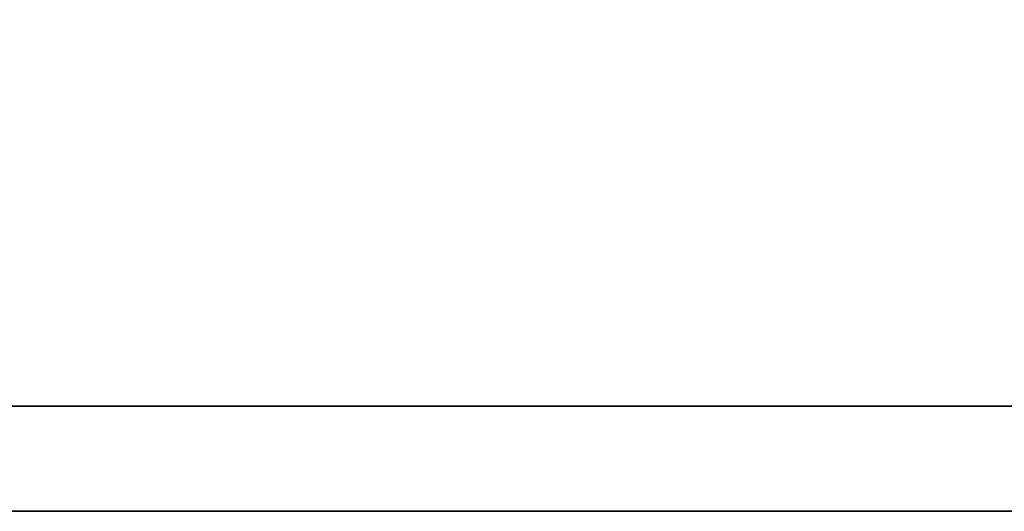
# Model space of a CAD drawing. Header units: inches. Extents: x 22 to 529, y 46 to 401.
# Tile 24 of 50: x 202.267 to 203.35, y 110.748 to 111.288. Entities that reach past the tile are written whole.
import ezdxf

# ---------------------------------------------------------------- set-up
doc = ezdxf.new("R2010")
doc.units = ezdxf.units.IN
doc.header["$LTSCALE"] = 0.1
doc.layers.add('DIM', color=4, linetype='Continuous')
doc.layers.add('layer 1', color=7, linetype='Continuous')

# ---------------------------------------------------------------- blocks, each defined once
blk = doc.blocks.new('TBI MOTION logo(完整正式版)')
at = {"layer": 'layer 1', "color": 22, "lineweight": 35}
blk.add_open_spline([(75.90875, -9.47875), (75.90875, -9.47875), (75.90875, -12.28625), (75.90875, -12.28625), (75.90875, -12.28625), (75.90875, -12.28625), (75.90875, -12.47875), (75.90875, -12.47875), (75.90875, -12.47875), (75.90875, -12.47875), (75.71625, -12.47875), (75.71625, -12.47875), (75.71625, -12.47875), (75.71625, -12.47875), (-88.32875, -12.47875), (-88.32875, -12.47875), (-88.32875, -12.47875), (-88.32875, -12.47875), (-88.32875, -13.29375), (-88.32875, -13.29375), (-88.32875, -13.29375), (-88.32875, -13.29375), (82.89125, -13.29375), (82.89125, -13.29375), (82.89125, -13.29375), (82.89125, -13.29375), (75.90875, -9.47875), (75.90875, -9.47875)], degree=3, knots=[0, 0, 0, 0, 0.1428571, 0.1428571, 0.1428571, 0.1428571, 0.2857143, 0.2857143, 0.2857143, 0.2857143, 0.4285714, 0.4285714, 0.4285714, 0.4285714, 0.5714286, 0.5714286, 0.5714286, 0.5714286, 0.7142857, 0.7142857, 0.7142857, 0.7142857, 0.8571429, 0.8571429, 0.8571429, 0.8571429, 1, 1, 1, 1], dxfattribs=at)

msp = doc.modelspace()

# ---------------------------------------------------------------- block references
at = {"layer": 'DIM', "xscale": 0.141750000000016, "yscale": 0.1417499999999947, "zscale": 0.14175}
msp.add_blockref('TBI MOTION logo(完整正式版)', (212.0417, 112.6321), dxfattribs=at)

doc.saveas('drawing.dxf')
